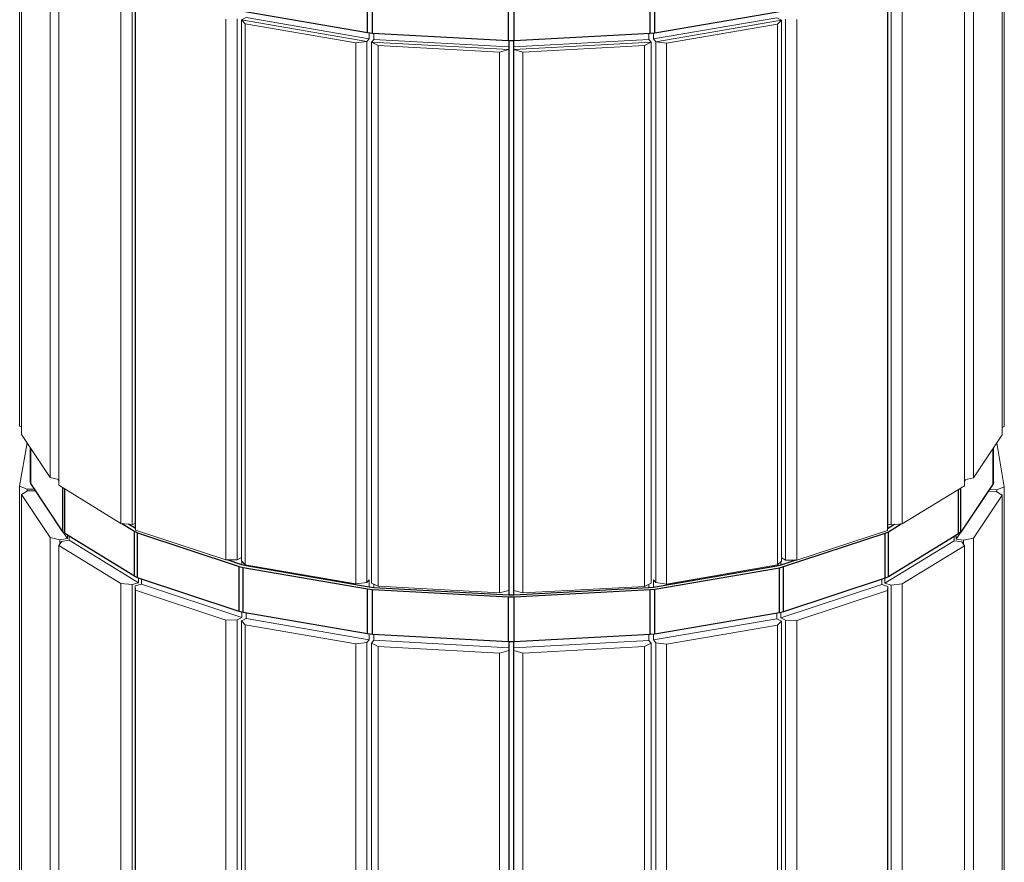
# Model space of a CAD drawing. Header units: millimetres. Extents: x -234509 to -203707, y -19731 to 120094.
# Tile 22 of 72: x -215393 to -214170, y 75980 to 77026. Entities that reach past the tile are written whole.
import ezdxf

# ---------------------------------------------------------------- set-up
doc = ezdxf.new("R2010")
doc.units = ezdxf.units.MM
for name, color, linetype, lineweight in [('N-CO-BC-BETONVORM-G', 50, 'Continuous', 25), ('N-CO-HC-HOUTVORM-G', 30, 'Continuous', 18), ('N-CO-KC-KUNSTSTOFVORM-G', 7, 'Continuous', 13), ('N-CO-SC-STAALVORM-G', 10, 'Continuous', 25)]:
    doc.layers.add(name, color=color, linetype=linetype, lineweight=lineweight)

# ---------------------------------------------------------------- blocks, each defined once
blk = doc.blocks.new('GM_Wrijfstijl_boven_beschermpaal - GM_Wrijfstijl_boven_beschermpaal-3365226-_3D_ Copy 1 Copy 2')
at = {"layer": 'N-CO-HC-HOUTVORM-G'}
for p, q in [((-159351.1, 76999.1), (-159506.7, 77026)), ((-159506.7, 77026), (-159502, 77021.1)), ((-159506.7, 76354.4), (-159506.7, 77026)), ((-159502, 77021.1), (-159364.4, 76997.4)), ((-159502, 77021.1), (-159502, 76349.6)), ((-159364.4, 76997.4), (-159351.1, 76999.1)), ((-159364.4, 76325.9), (-159364.4, 76997.4)), ((-159351.1, 76327.6), (-159351.1, 76999.1)), ((-159502, 76349.6), (-159506.7, 76354.4)), ((-159364.4, 76325.9), (-159502, 76349.6)), ((-159351.1, 76327.6), (-159364.4, 76325.9))]:
    blk.add_line(p, q, dxfattribs=at)
at = {"layer": 'N-CO-KC-KUNSTSTOFVORM-G'}
for p, q in [((-159506.7, 77026), (-159501, 77029)), ((-159501, 77029), (-159348, 77002.6)), ((-159506.7, 76354.4), (-159506.7, 77026)), ((-159351.1, 76999.1), (-159506.7, 77026)), ((-159348, 77002.6), (-159348, 77009.6)), ((-159351.1, 76999.1), (-159348, 77002.6)), ((-159351.1, 76327.6), (-159351.1, 76999.1)), ((-159501, 76348.1), (-159501, 76349.5)), ((-159348, 76331), (-159351.1, 76327.6)), ((-159348, 76321.7), (-159348, 76331)), ((-159506.7, 76279.8), (-159501, 76282.8)), ((-159501, 76282.8), (-159501, 76289.8)), ((-159501, 76282.8), (-159348, 76256.4)), ((-159506.7, 75608.3), (-159506.7, 76279.8)), ((-159502, 76275), (-159506.7, 76279.8)), ((-159502, 75603.5), (-159502, 76275)), ((-159364.4, 76251.2), (-159502, 76275)), ((-159348, 76256.4), (-159348, 76263.5)), ((-159351.1, 76252.9), (-159364.4, 76251.2)), ((-159364.4, 75579.7), (-159364.4, 76251.2)), ((-159351.1, 76252.9), (-159348, 76256.4)), ((-159351.1, 75581.4), (-159351.1, 76252.9))]:
    blk.add_line(p, q, dxfattribs=at)
blk = doc.blocks.new('GM_Wrijfstijl_boven_beschermpaal - GM_Wrijfstijl_boven_beschermpaal-V88-_3D_ Copy 1 Copy 2')
at = {"layer": 'N-CO-HC-HOUTVORM-G'}
for p, q in [((-159174.6, 76989.1), (-159345.2, 76998.4)), ((-159345.2, 76998.4), (-159336.8, 76994.3)), ((-159345.2, 76326.9), (-159345.2, 76998.4)), ((-159336.8, 76994.3), (-159186, 76986.1)), ((-159336.8, 76994.3), (-159336.8, 76322.8)), ((-159186, 76986.1), (-159174.6, 76989.1)), ((-159186, 76314.6), (-159186, 76986.1)), ((-159174.6, 76317.6), (-159174.6, 76989.1)), ((-159336.8, 76322.8), (-159345.2, 76326.9)), ((-159186, 76314.6), (-159336.8, 76322.8)), ((-159174.6, 76317.6), (-159186, 76314.6))]:
    blk.add_line(p, q, dxfattribs=at)
at = {"layer": 'N-CO-KC-KUNSTSTOFVORM-G'}
for p, q in [((-159342.2, 77001.9), (-159342.2, 77009.1)), ((-159345.2, 76998.4), (-159342.2, 77001.9)), ((-159345.2, 76326.9), (-159345.2, 76998.4)), ((-159174.6, 76989.1), (-159345.2, 76998.4)), ((-159342.2, 77001.9), (-159174.5, 76992.8)), ((-159174.6, 76989.1), (-159174.5, 76992.8)), ((-159174.5, 76992.8), (-159174.5, 76999.9)), ((-159174, 76999.9), (-159174, 76311.9)), ((-159174.6, 76317.6), (-159174.6, 76989.1)), ((-159342.2, 76321.1), (-159342.2, 76325.5)), ((-159174.5, 76321.3), (-159174.6, 76317.6)), ((-159174.5, 76311.9), (-159174.5, 76321.3)), ((-159342.2, 76255.8), (-159342.2, 76262.9)), ((-159345.2, 76252.3), (-159342.2, 76255.8)), ((-159345.2, 75580.8), (-159345.2, 76252.3)), ((-159336.8, 76248.2), (-159345.2, 76252.3)), ((-159342.2, 76255.8), (-159174.5, 76246.6)), ((-159336.8, 75576.7), (-159336.8, 76248.2)), ((-159186, 76240), (-159336.8, 76248.2)), ((-159174.6, 76243), (-159174.5, 76246.6)), ((-159174.5, 76246.6), (-159174.5, 76253.8)), ((-159174, 76253.8), (-159174, 75565.8)), ((-159174.6, 76243), (-159186, 76240)), ((-159186, 75568.4), (-159186, 76240)), ((-159174.6, 75571.5), (-159174.6, 76243))]:
    blk.add_line(p, q, dxfattribs=at)
blk = doc.blocks.new('GM_Wrijfstijl_boven_beschermpaal - GM_Wrijfstijl_boven_beschermpaal-V89-_3D_ Copy 1 Copy 2')
at = {"layer": 'N-CO-HC-HOUTVORM-G'}
for p, q in [((-158997.8, 76998.2), (-159168.4, 76989.1)), ((-159157.1, 76986.1), (-159006.2, 76994.1)), ((-159006.2, 76994.1), (-158997.8, 76998.2)), ((-159006.2, 76322.6), (-159006.2, 76994.1)), ((-158997.8, 76326.7), (-158997.8, 76998.2)), ((-159168.4, 76989.1), (-159157.1, 76986.1)), ((-159168.4, 76317.6), (-159168.4, 76989.1)), ((-159157.1, 76986.1), (-159157.1, 76314.6)), ((-159006.2, 76322.6), (-159157.1, 76314.6)), ((-158997.8, 76326.7), (-159006.2, 76322.6)), ((-159157.1, 76314.6), (-159168.4, 76317.6))]:
    blk.add_line(p, q, dxfattribs=at)
at = {"layer": 'N-CO-KC-KUNSTSTOFVORM-G'}
for p, q in [((-159000.7, 77001.7), (-159000.7, 77008.9)), ((-159168.8, 76999.9), (-159168.8, 76311.9)), ((-159168.5, 76992.8), (-159000.7, 77001.7)), ((-159168.5, 76992.8), (-159168.5, 76999.9)), ((-159168.4, 76989.1), (-159168.5, 76992.8)), ((-158997.8, 76998.2), (-159168.4, 76989.1)), ((-158997.8, 76998.2), (-159000.7, 77001.7)), ((-158997.8, 76326.7), (-158997.8, 76998.2)), ((-159168.4, 76317.6), (-159168.4, 76989.1)), ((-159168.5, 76321.3), (-159168.4, 76317.6)), ((-159000.7, 76320.9), (-159000.7, 76325.3)), ((-159168.5, 76311.9), (-159168.5, 76317.6)), ((-159000.7, 76255.6), (-159000.7, 76262.7)), ((-159168.8, 76253.8), (-159168.8, 75565.8)), ((-159168.5, 76246.6), (-159000.7, 76255.6)), ((-159168.5, 76246.6), (-159168.5, 76253.8)), ((-159168.4, 76243), (-159168.5, 76246.6)), ((-159006.2, 76248), (-159157.1, 76240)), ((-158997.8, 76252.1), (-159006.2, 76248)), ((-159006.2, 75576.5), (-159006.2, 76248)), ((-158997.8, 76252.1), (-159000.7, 76255.6)), ((-158997.8, 75580.6), (-158997.8, 76252.1)), ((-159168.4, 75571.5), (-159168.4, 76243)), ((-159157.1, 76240), (-159168.4, 76243)), ((-159157.1, 75568.4), (-159157.1, 76240))]:
    blk.add_line(p, q, dxfattribs=at)
blk = doc.blocks.new('GM_Wrijfstijl_boven_beschermpaal - GM_Wrijfstijl_boven_beschermpaal-V90-_3D_ Copy 1 Copy 2')
at = {"layer": 'N-CO-HC-HOUTVORM-G'}
for p, q in [((-158836, 77025.6), (-158991.9, 76998.9)), ((-158978.6, 76997.2), (-158840.8, 77020.8)), ((-158840.8, 77020.8), (-158836, 77025.6)), ((-158840.8, 76349.3), (-158840.8, 77020.8)), ((-158836, 76354.1), (-158836, 77025.6)), ((-158991.9, 76998.9), (-158978.6, 76997.2)), ((-158991.9, 76327.4), (-158991.9, 76998.9)), ((-158978.6, 76997.2), (-158978.6, 76325.6)), ((-158840.8, 76349.3), (-158978.6, 76325.6)), ((-158836, 76354.1), (-158840.8, 76349.3)), ((-158978.6, 76325.6), (-158991.9, 76327.4))]:
    blk.add_line(p, q, dxfattribs=at)
at = {"layer": 'N-CO-KC-KUNSTSTOFVORM-G'}
for p, q in [((-158994.9, 77002.4), (-158841.6, 77028.6)), ((-158836, 77025.6), (-158841.6, 77028.6)), ((-158836, 77025.6), (-158991.9, 76998.9)), ((-158836, 76354.1), (-158836, 77025.6)), ((-158994.9, 77002.4), (-158994.9, 77009.4)), ((-158991.9, 76998.9), (-158994.9, 77002.4)), ((-158991.9, 76327.4), (-158991.9, 76998.9)), ((-158841.6, 76347.8), (-158841.6, 76349.1)), ((-158994.9, 76321.5), (-158994.9, 76330.8)), ((-158994.9, 76330.8), (-158991.9, 76327.4)), ((-158994.9, 76256.2), (-158841.6, 76282.5)), ((-158841.6, 76282.5), (-158841.6, 76289.4)), ((-158836, 76279.5), (-158841.6, 76282.5)), ((-158840.8, 76274.6), (-158978.6, 76251)), ((-158836, 76279.5), (-158840.8, 76274.6)), ((-158840.8, 75603.1), (-158840.8, 76274.6)), ((-158836, 75607.9), (-158836, 76279.5)), ((-158994.9, 76256.2), (-158994.9, 76263.3)), ((-158991.9, 76252.7), (-158994.9, 76256.2)), ((-158991.9, 75581.2), (-158991.9, 76252.7)), ((-158978.6, 76251), (-158991.9, 76252.7)), ((-158978.6, 75579.5), (-158978.6, 76251))]:
    blk.add_line(p, q, dxfattribs=at)
blk = doc.blocks.new('GM_Wrijfstijl_boven_beschermpaal - GM_Wrijfstijl_boven_beschermpaal-V91-_3D_ Copy 1 Copy 2')
at = {"layer": 'N-CO-HC-HOUTVORM-G'}
for p, q in [((-158561.7, 76510.8), (-158561.7, 77182.3)), ((-158597.5, 77128.8), (-158597.5, 76457.3)), ((-158561.7, 76510.8), (-158597.5, 76457.3)), ((-158597.5, 76457.3), (-158608.4, 76454.9))]:
    blk.add_line(p, q, dxfattribs=at)
at = {"layer": 'N-CO-KC-KUNSTSTOFVORM-G'}
for p, q in [((-158619, 76381.4), (-158579.1, 76440.8)), ((-158569.1, 76440.5), (-158579.1, 76440.8)), ((-158569.1, 76440.5), (-158561.7, 76436.1)), ((-158561.7, 76436.1), (-158597.5, 76382.7)), ((-158561.7, 75764.6), (-158561.7, 76436.1)), ((-158619, 76381.4), (-158619, 76385.8)), ((-158609.6, 76380), (-158619, 76381.4)), ((-158597.5, 76382.7), (-158609.6, 76380)), ((-158609.6, 76374.7), (-158609.6, 76380)), ((-158597.5, 75711.1), (-158597.5, 76382.7))]:
    blk.add_line(p, q, dxfattribs=at)
blk = doc.blocks.new('GM_Wrijfstijl_boven_beschermpaal - GM_Wrijfstijl_boven_beschermpaal-V92-_3D_ Copy 1 Copy 2')
at = {"layer": 'N-CO-HC-HOUTVORM-G'}
for p, q in [((-158559.1, 77192.7), (-158559.1, 76521.1)), ((-158559.1, 76521.1), (-158561.7, 76520.1))]:
    blk.add_line(p, q, dxfattribs=at)
at = {"layer": 'N-CO-KC-KUNSTSTOFVORM-G'}
for p, q in [((-158568.2, 76501.1), (-158559.1, 76446.5)), ((-158568.5, 76442.7), (-158577.8, 76443)), ((-158559.1, 76446.5), (-158568.5, 76442.7)), ((-158568.5, 76440.2), (-158568.5, 76442.7)), ((-158559.1, 75775), (-158559.1, 76446.5))]:
    blk.add_line(p, q, dxfattribs=at)
blk = doc.blocks.new('GM_Wrijfstijl_boven_beschermpaal - GM_Wrijfstijl_boven_beschermpaal-V93-_3D_ Copy 1 Copy 2')
at = {"layer": 'N-CO-HC-HOUTVORM-G'}
for p, q in [((-158703.6, 76397.3), (-158703.6, 77068.8)), ((-158704.2, 76392.2), (-158704.2, 77063.7)), ((-158830.9, 76355.3), (-158830.9, 77026.8)), ((-158816.8, 77026.6), (-158816.8, 76355.1)), ((-158704.2, 76392.2), (-158816.8, 76355.1)), ((-158703.6, 76397.3), (-158704.2, 76392.2)), ((-158816.8, 76355.1), (-158830.9, 76355.3))]:
    blk.add_line(p, q, dxfattribs=at)
at = {"layer": 'N-CO-KC-KUNSTSTOFVORM-G'}
for p, q in [((-158703.6, 76397.3), (-158703.6, 77068.8)), ((-158830.9, 76355.3), (-158830.9, 77026.8)), ((-158836, 76358), (-158830.9, 76355.3)), ((-158836.6, 76349), (-158836.6, 76353.5)), ((-158711.4, 76325), (-158711.4, 76331.4)), ((-158836.6, 76283.7), (-158711.4, 76325)), ((-158703.6, 76322.7), (-158711.4, 76325)), ((-158703.6, 76322.7), (-158704.2, 76317.6)), ((-158703.6, 75651.1), (-158703.6, 76322.7)), ((-158704.2, 76317.6), (-158816.8, 76280.5)), ((-158704.2, 75646), (-158704.2, 76317.6)), ((-158836.6, 76283.7), (-158836.6, 76290.4)), ((-158830.9, 76280.7), (-158836.6, 76283.7)), ((-158830.9, 75609.2), (-158830.9, 76280.7)), ((-158816.8, 76280.5), (-158830.9, 76280.7)), ((-158816.8, 75608.9), (-158816.8, 76280.5))]:
    blk.add_line(p, q, dxfattribs=at)
blk = doc.blocks.new('GM_Wrijfstijl_boven_beschermpaal - GM_Wrijfstijl_boven_beschermpaal-V94-_3D_ Copy 1 Copy 2')
at = {"layer": 'N-CO-HC-HOUTVORM-G'}
for p, q in [((-158608.4, 76447.6), (-158608.4, 77119.2)), ((-158699.7, 76399), (-158699.7, 77070.5)), ((-158686, 77071.8), (-158686, 76400.3)), ((-158608.4, 76447.6), (-158686, 76400.3)), ((-158686, 76400.3), (-158699.7, 76399))]:
    blk.add_line(p, q, dxfattribs=at)
at = {"layer": 'N-CO-KC-KUNSTSTOFVORM-G'}
for p, q in [((-158699.7, 76399), (-158699.7, 77070.5)), ((-158703.6, 76400.1), (-158699.7, 76399)), ((-158707.6, 76326.7), (-158621.2, 76379.3)), ((-158621.2, 76379.3), (-158621.2, 76384.4)), ((-158611.9, 76378), (-158621.2, 76379.3)), ((-158608.4, 76373), (-158686, 76325.7)), ((-158611.9, 76378), (-158608.4, 76373)), ((-158608.4, 75701.5), (-158608.4, 76373)), ((-158707.6, 76326.7), (-158707.6, 76332.6)), ((-158699.7, 76324.4), (-158707.6, 76326.7)), ((-158686, 76325.7), (-158699.7, 76324.4)), ((-158699.7, 75652.9), (-158699.7, 76324.4)), ((-158686, 75654.1), (-158686, 76325.7))]:
    blk.add_line(p, q, dxfattribs=at)
blk = doc.blocks.new('GM_Wrijfstijl_boven_beschermpaal - GM_Wrijfstijl_boven_beschermpaal-3591631-_3D_ Copy 1 Copy 2')
at = {"layer": 'N-CO-HC-HOUTVORM-G'}
for p, q in [((-159638.8, 77069.3), (-159638.8, 76397.8)), ((-159638.2, 77064.2), (-159638.2, 76392.7)), ((-159511.8, 77027.2), (-159511.8, 76355.7)), ((-159525.9, 76355.5), (-159525.9, 77027)), ((-159638.2, 76392.7), (-159638.8, 76397.8)), ((-159525.9, 76355.5), (-159638.2, 76392.7)), ((-159511.8, 76355.7), (-159525.9, 76355.5))]:
    blk.add_line(p, q, dxfattribs=at)
at = {"layer": 'N-CO-KC-KUNSTSTOFVORM-G'}
for p, q in [((-159638.8, 77069.3), (-159638.8, 76397.8)), ((-159511.8, 77027.2), (-159511.8, 76355.7)), ((-159511.8, 76355.7), (-159506.7, 76358.4)), ((-159506, 76353.8), (-159506, 76349.4)), ((-159630.9, 76331.9), (-159630.9, 76325.5)), ((-159630.9, 76325.5), (-159638.8, 76323.2)), ((-159638.2, 76318.1), (-159638.8, 76323.2)), ((-159638.8, 76323.2), (-159638.8, 75651.6)), ((-159525.9, 76280.8), (-159638.2, 76318.1)), ((-159638.2, 76318.1), (-159638.2, 75646.5)), ((-159630.9, 76325.5), (-159506, 76284.1)), ((-159506, 76284.1), (-159511.8, 76281.1)), ((-159506, 76290.8), (-159506, 76284.1)), ((-159511.8, 76281.1), (-159525.9, 76280.8)), ((-159525.9, 76280.8), (-159525.9, 75609.3)), ((-159511.8, 76281.1), (-159511.8, 75609.5))]:
    blk.add_line(p, q, dxfattribs=at)
blk = doc.blocks.new('GM_Wrijfstijl_boven_beschermpaal - GM_Wrijfstijl_boven_beschermpaal-V95-_3D_ Copy 1 Copy 2')
at = {"layer": 'N-CO-HC-HOUTVORM-G'}
for p, q in [((-159733.5, 77119.8), (-159733.5, 76448.2)), ((-159656.3, 76400.8), (-159656.3, 77072.3)), ((-159642.6, 77071), (-159642.6, 76399.5)), ((-159656.3, 76400.8), (-159733.5, 76448.2)), ((-159642.6, 76399.5), (-159656.3, 76400.8))]:
    blk.add_line(p, q, dxfattribs=at)
at = {"layer": 'N-CO-KC-KUNSTSTOFVORM-G'}
for p, q in [((-159642.6, 77071), (-159642.6, 76399.5)), ((-159642.6, 76399.5), (-159638.8, 76400.6)), ((-159720.6, 76379.9), (-159730, 76378.6)), ((-159720.6, 76385), (-159720.6, 76379.9)), ((-159720.6, 76379.9), (-159634.7, 76327.2)), ((-159733.5, 76373.6), (-159730, 76378.6)), ((-159656.3, 76326.2), (-159733.5, 76373.6)), ((-159733.5, 76373.6), (-159733.5, 75702.1)), ((-159634.7, 76333.1), (-159634.7, 76327.2)), ((-159642.6, 76324.9), (-159656.3, 76326.2)), ((-159656.3, 76326.2), (-159656.3, 75654.6)), ((-159634.7, 76327.2), (-159642.6, 76324.9)), ((-159642.6, 76324.9), (-159642.6, 75653.4))]:
    blk.add_line(p, q, dxfattribs=at)
blk = doc.blocks.new('GM_Wrijfstijl_boven_beschermpaal - GM_Wrijfstijl_boven_beschermpaal-V96-_3D_ Copy 1 Copy 2')
at = {"layer": 'N-CO-HC-HOUTVORM-G'}
for p, q in [((-159779.7, 77183), (-159779.7, 76511.4)), ((-159744.3, 76457.9), (-159744.3, 77129.4)), ((-159744.3, 76457.9), (-159779.7, 76511.4)), ((-159733.5, 76455.5), (-159744.3, 76457.9))]:
    blk.add_line(p, q, dxfattribs=at)
at = {"layer": 'N-CO-KC-KUNSTSTOFVORM-G'}
for p, q in [((-159779.7, 76436.8), (-159772.3, 76441.2)), ((-159762.2, 76441.5), (-159772.3, 76441.2)), ((-159744.3, 76383.3), (-159779.7, 76436.8)), ((-159779.7, 76436.8), (-159779.7, 75765.3)), ((-159732.3, 76380.6), (-159744.3, 76383.3)), ((-159744.3, 76383.3), (-159744.3, 75711.8)), ((-159722.9, 76382), (-159732.3, 76380.6)), ((-159732.3, 76380.6), (-159732.3, 76375.4)), ((-159728.6, 76390.6), (-159722.9, 76382)), ((-159722.9, 76386.4), (-159722.9, 76382))]:
    blk.add_line(p, q, dxfattribs=at)
blk = doc.blocks.new('GM_Wrijfstijl_boven_beschermpaal - GM_Wrijfstijl_boven_beschermpaal-V98-_3D_ Copy 1 Copy 2')
at = {"layer": 'N-CO-HC-HOUTVORM-G'}
for p, q in [((-159782.2, 76521.8), (-159782.2, 77193.3)), ((-159779.7, 76520.8), (-159782.2, 76521.8))]:
    blk.add_line(p, q, dxfattribs=at)
at = {"layer": 'N-CO-KC-KUNSTSTOFVORM-G'}
for p, q in [((-159782.2, 76447.2), (-159772.8, 76501)), ((-159772.8, 76443.4), (-159782.2, 76447.2)), ((-159782.2, 76447.2), (-159782.2, 75775.7)), ((-159763.7, 76443.6), (-159772.8, 76443.4)), ((-159772.8, 76443.4), (-159772.8, 76440.8))]:
    blk.add_line(p, q, dxfattribs=at)
blk = doc.blocks.new('GM_type12 - GM_type9-3500595-_3D_ Copy 1 Copy 2')
at = {"layer": 'N-CO-SC-STAALVORM-G'}
for p, q in [((-159350, 77009.8), (-159350, 77065.8)), ((-159344, 77009.2), (-159344, 77065.1)), ((-158999.1, 77009), (-158999.1, 77064.9)), ((-158993.1, 77009.6), (-158993.1, 77065.6)), ((-159174.8, 76999.9), (-159174.8, 77055.9)), ((-159168, 76999.9), (-159168, 77055.9)), ((-159350, 77009.8), (-159504.4, 77036.5)), ((-158838.5, 77036.1), (-158993.1, 77009.6)), ((-159344, 77009.2), (-159350, 77009.8)), ((-159174.8, 76999.9), (-159344, 77009.2)), ((-158999.1, 77009), (-159168, 76999.9)), ((-158993.1, 77009.6), (-158999.1, 77009)), ((-159168, 76999.9), (-159174.8, 76999.9)), ((-159768.8, 76452.9), (-159768.8, 76494.9)), ((-159768.3, 76450.6), (-159768.3, 76494.1)), ((-158573.1, 76449.9), (-158573.1, 76493.7)), ((-158572.5, 76452.2), (-158572.5, 76494.6)), ((-159768.3, 76450.6), (-159768.8, 76452.9)), ((-159734.7, 76455.8), (-159733.5, 76454)), ((-158608.4, 76453.2), (-158607.1, 76455.2)), ((-159728.6, 76390.6), (-159768.3, 76450.6)), ((-159728.6, 76390.6), (-159728.6, 76445.2)), ((-159726.2, 76388.4), (-159726.2, 76443.8)), ((-158615.8, 76387.8), (-158615.8, 76443.1)), ((-158573.1, 76449.9), (-158613.3, 76389.9)), ((-158613.3, 76389.9), (-158613.3, 76444.6)), ((-158572.5, 76452.2), (-158573.1, 76449.9)), ((-159655.1, 76400.7), (-159639.6, 76391.2)), ((-159638.4, 76394.7), (-159646.9, 76399.9)), ((-158695.4, 76399.4), (-158704, 76394.2)), ((-158702.8, 76390.6), (-158687.1, 76400.2)), ((-159726.2, 76388.4), (-159728.6, 76390.6)), ((-159639.6, 76335.2), (-159726.2, 76388.4)), ((-159639.6, 76391.2), (-159635.6, 76389.4)), ((-159639.6, 76335.2), (-159639.6, 76391.2)), ((-159635.6, 76389.4), (-159509.6, 76347.6)), ((-159635.6, 76333.4), (-159635.6, 76389.4)), ((-158833.2, 76347.2), (-158706.9, 76388.8)), ((-158706.9, 76388.8), (-158702.8, 76390.6)), ((-158706.9, 76332.9), (-158706.9, 76388.8)), ((-158702.8, 76334.6), (-158702.8, 76390.6)), ((-158615.8, 76387.8), (-158702.8, 76334.6)), ((-158613.3, 76389.9), (-158615.8, 76387.8)), ((-159506.2, 76349.4), (-159524.5, 76355.5)), ((-158818.1, 76355.1), (-158836.6, 76349)), ((-159509.6, 76347.6), (-159504.4, 76346.3)), ((-159509.6, 76291.6), (-159509.6, 76347.6)), ((-159501, 76348.1), (-159506, 76349.4)), ((-159504.4, 76346.3), (-159350, 76319.7)), ((-159504.4, 76290.4), (-159504.4, 76346.3)), ((-159348.2, 76321.7), (-159501, 76348.1)), ((-158841.8, 76347.7), (-158994.9, 76321.5)), ((-158993.1, 76319.4), (-158838.5, 76345.9)), ((-158836.6, 76349), (-158841.6, 76347.8)), ((-158838.5, 76345.9), (-158833.2, 76347.2)), ((-158838.5, 76290), (-158838.5, 76345.9)), ((-158833.2, 76291.2), (-158833.2, 76347.2)), ((-159635.6, 76333.4), (-159639.6, 76335.2)), ((-159509.6, 76291.6), (-159635.6, 76333.4)), ((-158706.9, 76332.9), (-158833.2, 76291.2)), ((-158702.8, 76334.6), (-158706.9, 76332.9)), ((-159350, 76319.7), (-159344, 76319)), ((-159350, 76263.7), (-159350, 76319.7)), ((-159342.2, 76321.1), (-159348, 76321.7)), ((-159344, 76319), (-159174.8, 76309.8)), ((-159344, 76263), (-159344, 76319)), ((-159174.7, 76311.9), (-159342.2, 76321.1)), ((-159000.9, 76320.9), (-159168, 76311.9)), ((-159168, 76309.8), (-158999.1, 76318.8)), ((-158994.9, 76321.5), (-159000.7, 76320.9)), ((-158999.1, 76318.8), (-158993.1, 76319.4)), ((-158999.1, 76262.8), (-158999.1, 76318.8)), ((-158993.1, 76263.5), (-158993.1, 76319.4)), ((-159174.8, 76309.8), (-159168, 76309.8)), ((-159174.8, 76253.8), (-159174.8, 76309.8)), ((-159168.5, 76311.9), (-159174.5, 76311.9)), ((-159168, 76253.8), (-159168, 76309.8)), ((-159504.4, 76290.4), (-159509.6, 76291.6)), ((-159350, 76263.7), (-159504.4, 76290.4)), ((-158838.5, 76290), (-158993.1, 76263.5)), ((-158833.2, 76291.2), (-158838.5, 76290)), ((-159344, 76263), (-159350, 76263.7)), ((-159174.8, 76253.8), (-159344, 76263)), ((-158999.1, 76262.8), (-159168, 76253.8)), ((-158993.1, 76263.5), (-158999.1, 76262.8)), ((-159168, 76253.8), (-159174.8, 76253.8))]:
    blk.add_line(p, q, dxfattribs=at)

msp = doc.modelspace()

# ---------------------------------------------------------------- block references
at = {"layer": 'N-CO-BC-BETONVORM-G'}
for name in ['GM_Wrijfstijl_boven_beschermpaal - GM_Wrijfstijl_boven_beschermpaal-V98-_3D_ Copy 1 Copy 2', 'GM_Wrijfstijl_boven_beschermpaal - GM_Wrijfstijl_boven_beschermpaal-V92-_3D_ Copy 1 Copy 2', 'GM_Wrijfstijl_boven_beschermpaal - GM_Wrijfstijl_boven_beschermpaal-V96-_3D_ Copy 1 Copy 2', 'GM_Wrijfstijl_boven_beschermpaal - GM_Wrijfstijl_boven_beschermpaal-V91-_3D_ Copy 1 Copy 2', 'GM_Wrijfstijl_boven_beschermpaal - GM_Wrijfstijl_boven_beschermpaal-V95-_3D_ Copy 1 Copy 2', 'GM_Wrijfstijl_boven_beschermpaal - GM_Wrijfstijl_boven_beschermpaal-V94-_3D_ Copy 1 Copy 2', 'GM_Wrijfstijl_boven_beschermpaal - GM_Wrijfstijl_boven_beschermpaal-3591631-_3D_ Copy 1 Copy 2', 'GM_Wrijfstijl_boven_beschermpaal - GM_Wrijfstijl_boven_beschermpaal-V93-_3D_ Copy 1 Copy 2', 'GM_Wrijfstijl_boven_beschermpaal - GM_Wrijfstijl_boven_beschermpaal-3365226-_3D_ Copy 1 Copy 2', 'GM_Wrijfstijl_boven_beschermpaal - GM_Wrijfstijl_boven_beschermpaal-V90-_3D_ Copy 1 Copy 2', 'GM_Wrijfstijl_boven_beschermpaal - GM_Wrijfstijl_boven_beschermpaal-V88-_3D_ Copy 1 Copy 2', 'GM_Wrijfstijl_boven_beschermpaal - GM_Wrijfstijl_boven_beschermpaal-V89-_3D_ Copy 1 Copy 2', 'GM_type12 - GM_type9-3500595-_3D_ Copy 1 Copy 2']:
    msp.add_blockref(name, (-55610.7, 0), dxfattribs=at)

doc.saveas('drawing.dxf')
